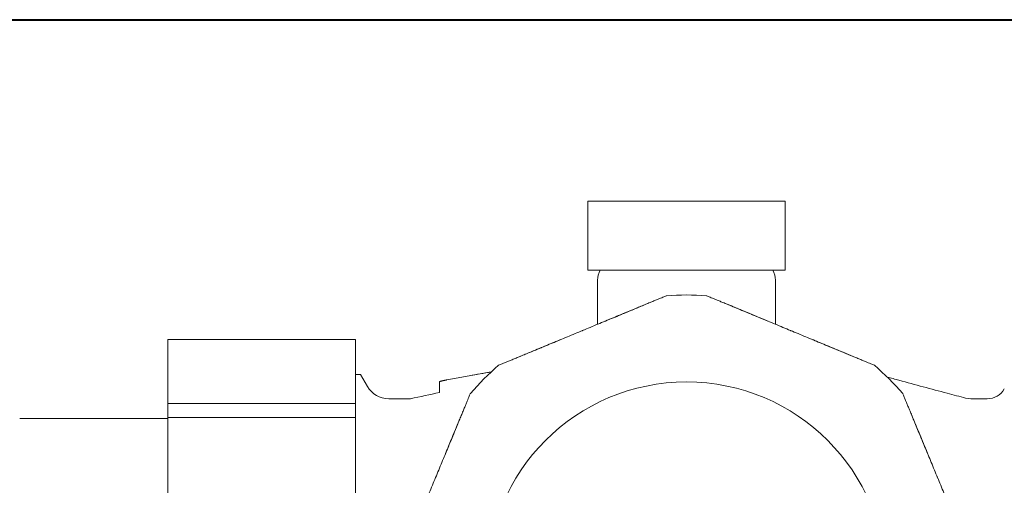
# Model space of a CAD drawing. Header units: millimetres. Extents: x -368 to 1732, y 4913 to 6398.
# Tile 13 of 24: x 889.87 to 899.84, y 5910.79 to 5915.5. Entities that reach past the tile are written whole.
import ezdxf

# ---------------------------------------------------------------- set-up
doc = ezdxf.new("R2010")
doc.units = ezdxf.units.MM
doc.linetypes.add('ACAD_ISO08W100', pattern=[36, 24, -3, 6, -3])
doc.linetypes.add('DASHED', pattern=[0.75, 0.5, -0.25])
for name, color, linetype, lineweight in [('-- CO_rury', 11, 'Continuous', 9), ('_NOŚNE', 73, 'Continuous', 40), ('PRZERYWANA', 50, 'DASHED', 15)]:
    doc.layers.add(name, color=color, linetype=linetype, lineweight=lineweight)

# ---------------------------------------------------------------- blocks, each defined once
blk = doc.blocks.new('-- REDUKTOR SYR 315 DN 25_rz')
at = {"color": 50, "linetype": 'Continuous', "lineweight": 0, "extrusion": (-1.22465e-16, -1, -1.83697e-16)}
for p, q in [((5.85, 2.6038), (5.85, 3.05)), ((7.65, 2.6038), (7.65, 3.05)), ((3.4, 2.095), (3.45, 2.095)), ((3.45, 2.095), (3.5193, 1.975)), ((4.25, 1.9139), (4.25, 2.0239)), ((3.4, 1.8019), (1.5, 1.8019)), ((1.5, 1.8019), (3.4, 1.8019)), ((3.7358, 1.85), (3.9557, 1.85)), ((9.6266, 1.85), (9.7931, 1.85)), ((1.5, 1.65), (0, 1.65)), ((1.5, 1.66), (3.4, 1.66)), ((3.4, 1.66), (1.5, 1.66))]:
    blk.add_line(p, q, dxfattribs=at)
at = {"color": 50, "linetype": 'Continuous', "lineweight": 0}
blk.add_line((9.5741, 1.857), (9.6266, 1.85), dxfattribs=at)
blk.add_lwpolyline([(5.75, 3.85), (7.7494, 3.85), (7.7494, 3.15), (5.75, 3.15)], close=True, dxfattribs=at)
at = {"color": 11, "linetype": 'Continuous', "lineweight": 0}
blk.add_lwpolyline([(1.5, -2.45), (3.4, -2.45), (3.4, 2.45), (1.5, 2.45)], close=True, dxfattribs=at)
blk.add_circle((6.75, 0), 2.02, dxfattribs=at)
at = {"color": 50, "linetype": 'Continuous', "lineweight": 0, "extrusion": (0, 1.83697e-16, -1)}
for centre, radius, start, end in [((-6.05, 3.05), 0.2, 0, 30), ((-7.45, 3.05), 0.2, 150, 180), ((-3.7358, 2.1), 0.25, 270, 329.99998), ((-9.7931, 2.05), 0.2, 210.00003, 270)]:
    blk.add_arc(centre, radius, start, end, dxfattribs=at)
at = {"color": 0, "linetype": 'Continuous', "lineweight": 0, "extrusion": (0, 1.83697e-16, -1)}
for start, end in [(86.00863, 93.99137), (41.00863, 48.99137), (131.00863, 138.99137)]:
    blk.add_arc((-6.75, 0), 2.9, start, end, dxfattribs=at)
at = {"color": 0, "linetype": 'Continuous', "lineweight": 0}
for start, end in [(86.00863, 93.99137), (131.00863, 138.99137), (41.00863, 48.99137)]:
    blk.add_arc((6.75, 0), 2.9, start, end, dxfattribs=at)
for points, knots in [([(6.1843, 2.7423), (6.2027, 2.7499), (6.221, 2.7575), (6.2393, 2.765), (6.2563, 2.7721), (6.2733, 2.7791), (6.2902, 2.7861), (6.3059, 2.7926), (6.3215, 2.7991), (6.337, 2.8055), (6.3515, 2.8115), (6.3658, 2.8174), (6.38, 2.8233), (6.3932, 2.8288), (6.4063, 2.8342), (6.4192, 2.8395), (6.431, 2.8444), (6.4426, 2.8493), (6.4541, 2.854), (6.4646, 2.8583), (6.4748, 2.8626), (6.4848, 2.8667), (6.4938, 2.8704), (6.5025, 2.8741), (6.5106, 2.8774), (6.5179, 2.8804), (6.5247, 2.8833), (6.5306, 2.8857), (6.536, 2.8879), (6.5406, 2.8899), (6.5437, 2.8911), (6.5466, 2.8923), (6.5482, 2.893), (6.5481, 2.893)], [-1, -1, -1, -1, -0.868284, -0.868284, -0.868284, -0.745861, -0.745861, -0.745861, -0.632252, -0.632252, -0.632252, -0.526816, -0.526816, -0.526816, -0.429245, -0.429245, -0.429245, -0.339815, -0.339815, -0.339815, -0.257709, -0.257709, -0.257709, -0.183005, -0.183005, -0.183005, -0.11604, -0.11604, -0.11604, -0.054827, -0.054827, -0.054827, 0, 0, 0, 0]), ([(6.9519, 2.893), (6.9518, 2.893), (6.9534, 2.8923), (6.9561, 2.8912), (6.9592, 2.8899), (6.9637, 2.8881), (6.9689, 2.8859), (6.9746, 2.8835), (6.9812, 2.8808), (6.9883, 2.8779), (6.9962, 2.8746), (7.0047, 2.8711), (7.0136, 2.8674), (7.0234, 2.8633), (7.0335, 2.8591), (7.0439, 2.8548), (7.0553, 2.8501), (7.067, 2.8453), (7.0788, 2.8404), (7.0918, 2.835), (7.1049, 2.8296), (7.1182, 2.8241), (7.1327, 2.8181), (7.1472, 2.812), (7.1619, 2.806), (7.1777, 2.7994), (7.1936, 2.7928), (7.2095, 2.7862), (7.2447, 2.7717), (7.2802, 2.757), (7.3157, 2.7423)], [-1, -1, -1, -1, -0.945875, -0.945875, -0.945875, -0.885893, -0.885893, -0.885893, -0.820363, -0.820363, -0.820363, -0.746915, -0.746915, -0.746915, -0.665457, -0.665457, -0.665457, -0.575964, -0.575964, -0.575964, -0.477511, -0.477511, -0.477511, -0.370445, -0.370445, -0.370445, -0.254909, -0.254909, -0.254909, 0, 0, 0, 0]), ([(6.3301, 2.8027), (6.2933, 2.7874), (6.2562, 2.7721), (6.219, 2.7567), (6.1853, 2.7427), (6.1515, 2.7287), (6.1175, 2.7146), (6.0984, 2.7067), (6.0792, 2.6987), (6.06, 2.6908), (6.0147, 2.672), (5.9692, 2.6532), (5.9236, 2.6343)], [-0.7382864, -0.7382864, -0.7382864, -0.7382864, -0.6067752, -0.6067752, -0.6067752, -0.4875061, -0.4875061, -0.4875061, -0.4202885, -0.4202885, -0.4202885, -0.261513, -0.261513, -0.261513, -0.261513]), ([(6.5306, 2.8857), (6.5247, 2.8833), (6.5179, 2.8804), (6.5106, 2.8774), (6.5025, 2.8741), (6.4938, 2.8704), (6.4848, 2.8667), (6.4748, 2.8626), (6.4646, 2.8583), (6.4541, 2.854), (6.4426, 2.8493), (6.431, 2.8444), (6.4192, 2.8395), (6.4063, 2.8342), (6.3932, 2.8288), (6.38, 2.8233), (6.3658, 2.8174), (6.3515, 2.8115), (6.337, 2.8055), (6.3215, 2.7991), (6.3059, 2.7926), (6.2902, 2.7861), (6.2733, 2.7791), (6.2563, 2.7721), (6.2393, 2.765)], [0.1160398, 0.1160398, 0.1160398, 0.1160398, 0.183005, 0.183005, 0.183005, 0.2577088, 0.2577088, 0.2577088, 0.3398147, 0.3398147, 0.3398147, 0.429245, 0.429245, 0.429245, 0.5268159, 0.5268159, 0.5268159, 0.6322519, 0.6322519, 0.6322519, 0.7458609, 0.7458609, 0.7458609, 0.8682845, 0.8682845, 0.8682845, 0.8682845]), ([(7.2609, 2.765), (7.2437, 2.7721), (7.2266, 2.7792), (7.2095, 2.7862), (7.1936, 2.7928), (7.1777, 2.7994), (7.1619, 2.806), (7.1472, 2.812), (7.1327, 2.8181), (7.1182, 2.8241), (7.1049, 2.8296), (7.0918, 2.835), (7.0788, 2.8404), (7.067, 2.8453), (7.0553, 2.8501), (7.0439, 2.8548), (7.0335, 2.8591), (7.0234, 2.8633), (7.0136, 2.8674), (7.0047, 2.8711), (6.9962, 2.8746), (6.9883, 2.8779), (6.9812, 2.8808), (6.9746, 2.8836), (6.9689, 2.8859)], [0.1312463, 0.1312463, 0.1312463, 0.1312463, 0.254909, 0.254909, 0.254909, 0.3704448, 0.3704448, 0.3704448, 0.4775111, 0.4775111, 0.4775111, 0.5759643, 0.5759643, 0.5759643, 0.6654572, 0.6654572, 0.6654572, 0.7469151, 0.7469151, 0.7469151, 0.8203631, 0.8203631, 0.8203631, 0.885893, 0.885893, 0.885893, 0.885893]), ([(7.5764, 2.6343), (7.5692, 2.6373), (7.562, 2.6403), (7.5547, 2.6432), (7.5023, 2.665), (7.4499, 2.6867), (7.3979, 2.7082), (7.3927, 2.7104), (7.3876, 2.7125), (7.3825, 2.7146), (7.3341, 2.7347), (7.2859, 2.7546), (7.2379, 2.7745), (7.2152, 2.7839), (7.1925, 2.7933), (7.1699, 2.8027)], [-0.7384825, -0.7384825, -0.7384825, -0.7384825, -0.7133335, -0.7133335, -0.7133335, -0.5305373, -0.5305373, -0.5305373, -0.5125093, -0.5125093, -0.5125093, -0.342423, -0.342423, -0.342423, -0.2617183, -0.2617183, -0.2617183, -0.2617183]), ([(5.2109, 2.3391), (5.2442, 2.3528), (5.2776, 2.3666), (5.311, 2.3805), (5.3628, 2.402), (5.4148, 2.4235), (5.4667, 2.445), (5.5181, 2.4663), (5.5695, 2.4876), (5.6208, 2.5089), (5.6464, 2.5195), (5.672, 2.5301), (5.6976, 2.5407), (5.7232, 2.5513), (5.7488, 2.5619), (5.7744, 2.5725), (5.8258, 2.5938), (5.8772, 2.615), (5.9285, 2.6363), (5.9805, 2.6578), (6.0324, 2.6793), (6.0843, 2.7008), (6.1177, 2.7146), (6.151, 2.7284), (6.1843, 2.7423)], [0, 0, 0, 0, 0.103047, 0.103047, 0.103047, 0.26317, 0.26317, 0.26317, 0.421275, 0.421275, 0.421275, 0.500002, 0.500002, 0.500002, 0.578725, 0.578725, 0.578725, 0.73683, 0.73683, 0.73683, 0.896953, 0.896953, 0.896953, 1, 1, 1, 1]), ([(7.3157, 2.7423), (7.349, 2.7284), (7.3823, 2.7146), (7.4157, 2.7008), (7.4676, 2.6793), (7.5195, 2.6578), (7.5715, 2.6363), (7.6228, 2.615), (7.6742, 2.5938), (7.7256, 2.5725), (7.7512, 2.5619), (7.7768, 2.5513), (7.8024, 2.5407), (7.828, 2.5301), (7.8536, 2.5195), (7.8792, 2.5089), (7.9305, 2.4876), (7.9819, 2.4663), (8.0333, 2.445), (8.0852, 2.4235), (8.1372, 2.402), (8.189, 2.3805), (8.2224, 2.3666), (8.2558, 2.3528), (8.2891, 2.3391)], [0, 0, 0, 0, 0.103047, 0.103047, 0.103047, 0.26317, 0.26317, 0.26317, 0.421275, 0.421275, 0.421275, 0.500002, 0.500002, 0.500002, 0.578725, 0.578725, 0.578725, 0.73683, 0.73683, 0.73683, 0.896953, 0.896953, 0.896953, 1, 1, 1, 1]), ([(5.4716, 2.447), (5.4609, 2.4426), (5.4502, 2.4382), (5.4396, 2.4338), (5.3871, 2.412), (5.3347, 2.3903), (5.2826, 2.3687), (5.2809, 2.3681), (5.2793, 2.3674), (5.2777, 2.3667), (5.2257, 2.3452), (5.1739, 2.3237), (5.1224, 2.3024), (5.1032, 2.2945), (5.0841, 2.2865), (5.065, 2.2786)], [-0.7384085, -0.7384085, -0.7384085, -0.7384085, -0.7012683, -0.7012683, -0.7012683, -0.5181859, -0.5181859, -0.5181859, -0.5125093, -0.5125093, -0.5125093, -0.3296419, -0.3296419, -0.3296419, -0.2616124, -0.2616124, -0.2616124, -0.2616124]), ([(8.4348, 2.2787), (8.4015, 2.2925), (8.3681, 2.3064), (8.3345, 2.3202), (8.2973, 2.3357), (8.2599, 2.3512), (8.2223, 2.3667), (8.2067, 2.3732), (8.191, 2.3797), (8.1753, 2.3862), (8.1265, 2.4064), (8.0775, 2.4267), (8.0283, 2.4471)], [-0.7381504, -0.7381504, -0.7381504, -0.7381504, -0.6194285, -0.6194285, -0.6194285, -0.4875061, -0.4875061, -0.4875061, -0.4325488, -0.4325488, -0.4325488, -0.2614583, -0.2614583, -0.2614583, -0.2614583]), ([(4.8471, 2.1884), (4.8471, 2.1883), (4.8486, 2.189), (4.8514, 2.1901), (4.8544, 2.1914), (4.8589, 2.1933), (4.8641, 2.1954), (4.8698, 2.1978), (4.8764, 2.2005), (4.8835, 2.2035), (4.8915, 2.2068), (4.9, 2.2103), (4.9088, 2.2139), (4.9186, 2.218), (4.9288, 2.2222), (4.9391, 2.2265), (4.9506, 2.2312), (4.9622, 2.2361), (4.974, 2.2409), (4.987, 2.2463), (5.0002, 2.2518), (5.0135, 2.2573), (5.0279, 2.2633), (5.0425, 2.2693), (5.0571, 2.2754), (5.0729, 2.2819), (5.0888, 2.2885), (5.1048, 2.2951), (5.1399, 2.3097), (5.1754, 2.3244), (5.2109, 2.3391)], [-1, -1, -1, -1, -0.945875, -0.945875, -0.945875, -0.885893, -0.885893, -0.885893, -0.820363, -0.820363, -0.820363, -0.746915, -0.746915, -0.746915, -0.665457, -0.665457, -0.665457, -0.575964, -0.575964, -0.575964, -0.477511, -0.477511, -0.477511, -0.370445, -0.370445, -0.370445, -0.254909, -0.254909, -0.254909, 0, 0, 0, 0]), ([(5.1561, 2.3164), (5.139, 2.3093), (5.1218, 2.3022), (5.1048, 2.2951), (5.0888, 2.2885), (5.0729, 2.2819), (5.0571, 2.2754), (5.0425, 2.2693), (5.0279, 2.2633), (5.0135, 2.2573), (5.0002, 2.2518), (4.987, 2.2463), (4.974, 2.2409), (4.9622, 2.2361), (4.9506, 2.2312), (4.9391, 2.2265), (4.9288, 2.2222), (4.9186, 2.218), (4.9088, 2.2139), (4.9, 2.2103), (4.8915, 2.2067), (4.8835, 2.2035), (4.8764, 2.2005), (4.8698, 2.1978), (4.8641, 2.1954)], [0.1312463, 0.1312463, 0.1312463, 0.1312463, 0.254909, 0.254909, 0.254909, 0.3704448, 0.3704448, 0.3704448, 0.4775111, 0.4775111, 0.4775111, 0.5759643, 0.5759643, 0.5759643, 0.6654572, 0.6654572, 0.6654572, 0.7469151, 0.7469151, 0.7469151, 0.8203631, 0.8203631, 0.8203631, 0.885893, 0.885893, 0.885893, 0.885893]), ([(8.2891, 2.3391), (8.3245, 2.3244), (8.3598, 2.3098), (8.3949, 2.2952), (8.4106, 2.2887), (8.4262, 2.2823), (8.4418, 2.2758), (8.4562, 2.2698), (8.4706, 2.2639), (8.4848, 2.258), (8.498, 2.2526), (8.511, 2.2471), (8.5239, 2.2418), (8.5357, 2.2369), (8.5474, 2.2321), (8.5588, 2.2273), (8.5693, 2.223), (8.5796, 2.2187), (8.5895, 2.2146), (8.5985, 2.2109), (8.6072, 2.2073), (8.6154, 2.2039), (8.6227, 2.2009), (8.6295, 2.1981), (8.6354, 2.1956), (8.6408, 2.1934), (8.6454, 2.1915), (8.6485, 2.1902), (8.6513, 2.189), (8.6529, 2.1883), (8.6529, 2.1884)], [-1, -1, -1, -1, -0.745861, -0.745861, -0.745861, -0.632252, -0.632252, -0.632252, -0.526816, -0.526816, -0.526816, -0.429245, -0.429245, -0.429245, -0.339815, -0.339815, -0.339815, -0.257709, -0.257709, -0.257709, -0.183005, -0.183005, -0.183005, -0.11604, -0.11604, -0.11604, -0.054827, -0.054827, -0.054827, 0, 0, 0, 0]), ([(8.6354, 2.1956), (8.6295, 2.1981), (8.6227, 2.2009), (8.6154, 2.2039), (8.6072, 2.2073), (8.5985, 2.2109), (8.5895, 2.2146), (8.5796, 2.2187), (8.5693, 2.223), (8.5588, 2.2273), (8.5474, 2.2321), (8.5357, 2.2369), (8.5239, 2.2418), (8.511, 2.2471), (8.498, 2.2526), (8.4848, 2.258), (8.4706, 2.2639), (8.4562, 2.2698), (8.4418, 2.2758), (8.4262, 2.2823), (8.4106, 2.2887), (8.3949, 2.2952), (8.378, 2.3022), (8.3611, 2.3093), (8.3441, 2.3163)], [0.1160398, 0.1160398, 0.1160398, 0.1160398, 0.183005, 0.183005, 0.183005, 0.2577088, 0.2577088, 0.2577088, 0.3398147, 0.3398147, 0.3398147, 0.429245, 0.429245, 0.429245, 0.5268159, 0.5268159, 0.5268159, 0.6322519, 0.6322519, 0.6322519, 0.7458609, 0.7458609, 0.7458609, 0.8682845, 0.8682845, 0.8682845, 0.8682845]), ([(4.4109, 1.5391), (4.4256, 1.5745), (4.4402, 1.6098), (4.4548, 1.6449), (4.4613, 1.6606), (4.4677, 1.6762), (4.4742, 1.6918), (4.4802, 1.7062), (4.4861, 1.7206), (4.492, 1.7348), (4.4974, 1.748), (4.5029, 1.761), (4.5082, 1.7739), (4.5131, 1.7857), (4.5179, 1.7974), (4.5227, 1.8088), (4.527, 1.8193), (4.5313, 1.8296), (4.5354, 1.8395), (4.5391, 1.8485), (4.5427, 1.8572), (4.5461, 1.8654), (4.5491, 1.8727), (4.5519, 1.8795), (4.5544, 1.8854), (4.5566, 1.8908), (4.5585, 1.8954), (4.5598, 1.8985), (4.561, 1.9013), (4.5617, 1.9029), (4.5616, 1.9029)], [-1, -1, -1, -1, -0.745861, -0.745861, -0.745861, -0.632252, -0.632252, -0.632252, -0.526816, -0.526816, -0.526816, -0.429245, -0.429245, -0.429245, -0.339815, -0.339815, -0.339815, -0.257709, -0.257709, -0.257709, -0.183005, -0.183005, -0.183005, -0.11604, -0.11604, -0.11604, -0.054827, -0.054827, -0.054827, 0, 0, 0, 0]), ([(8.9384, 1.9029), (8.9383, 1.9029), (8.939, 1.9014), (8.9401, 1.8986), (8.9414, 1.8956), (8.9433, 1.8911), (8.9454, 1.8859), (8.9478, 1.8802), (8.9505, 1.8736), (8.9535, 1.8665), (8.9568, 1.8585), (8.9603, 1.85), (8.9639, 1.8412), (8.968, 1.8314), (8.9722, 1.8212), (8.9765, 1.8109), (8.9812, 1.7994), (8.9861, 1.7878), (8.9909, 1.776), (8.9963, 1.763), (9.0018, 1.7498), (9.0073, 1.7365), (9.0133, 1.7221), (9.0193, 1.7075), (9.0254, 1.6929), (9.0319, 1.6771), (9.0385, 1.6612), (9.0451, 1.6452), (9.0597, 1.6101), (9.0744, 1.5746), (9.0891, 1.5391)], [-1, -1, -1, -1, -0.945875, -0.945875, -0.945875, -0.885893, -0.885893, -0.885893, -0.820363, -0.820363, -0.820363, -0.746915, -0.746915, -0.746915, -0.665457, -0.665457, -0.665457, -0.575964, -0.575964, -0.575964, -0.477511, -0.477511, -0.477511, -0.370445, -0.370445, -0.370445, -0.254909, -0.254909, -0.254909, 0, 0, 0, 0]), ([(4.5544, 1.8854), (4.5519, 1.8795), (4.5491, 1.8727), (4.5461, 1.8654), (4.5427, 1.8572), (4.5391, 1.8485), (4.5354, 1.8395), (4.5313, 1.8296), (4.527, 1.8193), (4.5227, 1.8088), (4.5179, 1.7974), (4.5131, 1.7857), (4.5082, 1.7739), (4.5029, 1.761), (4.4974, 1.748), (4.492, 1.7348), (4.4861, 1.7206), (4.4802, 1.7062), (4.4742, 1.6918), (4.4677, 1.6762), (4.4613, 1.6606), (4.4548, 1.6449), (4.4478, 1.628), (4.4407, 1.6111), (4.4337, 1.5941)], [0.1160398, 0.1160398, 0.1160398, 0.1160398, 0.183005, 0.183005, 0.183005, 0.2577088, 0.2577088, 0.2577088, 0.3398147, 0.3398147, 0.3398147, 0.429245, 0.429245, 0.429245, 0.5268159, 0.5268159, 0.5268159, 0.6322519, 0.6322519, 0.6322519, 0.7458609, 0.7458609, 0.7458609, 0.8682845, 0.8682845, 0.8682845, 0.8682845]), ([(9.0664, 1.5939), (9.0593, 1.611), (9.0522, 1.6282), (9.0451, 1.6452), (9.0385, 1.6612), (9.0319, 1.6771), (9.0254, 1.6929), (9.0193, 1.7075), (9.0133, 1.7221), (9.0073, 1.7365), (9.0018, 1.7498), (8.9963, 1.763), (8.9909, 1.776), (8.9861, 1.7878), (8.9812, 1.7994), (8.9765, 1.8109), (8.9722, 1.8212), (8.968, 1.8314), (8.9639, 1.8412), (8.9616, 1.8469), (8.9593, 1.8524), (8.9571, 1.8578)], [0.1312463, 0.1312463, 0.1312463, 0.1312463, 0.254909, 0.254909, 0.254909, 0.3704448, 0.3704448, 0.3704448, 0.4775111, 0.4775111, 0.4775111, 0.5759643, 0.5759643, 0.5759643, 0.6654572, 0.6654572, 0.6654572, 0.7469151, 0.7469151, 0.7469151, 0.7942236, 0.7942236, 0.7942236, 0.7942236]), ([(4.4714, 1.6851), (4.4546, 1.6446), (4.4378, 1.6039), (4.4209, 1.5631), (4.4084, 1.5329), (4.3958, 1.5027), (4.3833, 1.4723), (4.3739, 1.4497), (4.3645, 1.427), (4.3551, 1.4043), (4.3378, 1.3625), (4.3204, 1.3205), (4.303, 1.2784)], [-0.7384632, -0.7384632, -0.7384632, -0.7384632, -0.5941522, -0.5941522, -0.5941522, -0.4875061, -0.4875061, -0.4875061, -0.4080493, -0.4080493, -0.4080493, -0.2615862, -0.2615862, -0.2615862, -0.2615862]), ([(9.1971, 1.2783), (9.1955, 1.2821), (9.194, 1.2859), (9.1924, 1.2896), (9.1707, 1.3421), (9.149, 1.3943), (9.1275, 1.4464), (9.1239, 1.455), (9.1203, 1.4637), (9.1167, 1.4723), (9.0982, 1.5171), (9.0797, 1.5617), (9.0613, 1.606), (9.0504, 1.6324), (9.0395, 1.6587), (9.0287, 1.6849)], [-0.7385417, -0.7385417, -0.7385417, -0.7385417, -0.7253847, -0.7253847, -0.7253847, -0.5428648, -0.5428648, -0.5428648, -0.5125094, -0.5125094, -0.5125094, -0.3551712, -0.3551712, -0.3551712, -0.2617665, -0.2617665, -0.2617665, -0.2617665]), ([(4.0077, 0.5657), (4.0216, 0.599), (4.0354, 0.6323), (4.0492, 0.6657), (4.0707, 0.7176), (4.0922, 0.7695), (4.1137, 0.8215), (4.135, 0.8728), (4.1562, 0.9242), (4.1775, 0.9756), (4.1881, 1.0012), (4.1987, 1.0268), (4.2093, 1.0524), (4.2199, 1.078), (4.2305, 1.1036), (4.2411, 1.1292), (4.2624, 1.1805), (4.2837, 1.2319), (4.305, 1.2833), (4.3265, 1.3352), (4.348, 1.3872), (4.3695, 1.439), (4.3834, 1.4724), (4.3972, 1.5058), (4.4109, 1.5391)], [0, 0, 0, 0, 0.103047, 0.103047, 0.103047, 0.26317, 0.26317, 0.26317, 0.421275, 0.421275, 0.421275, 0.500002, 0.500002, 0.500002, 0.578725, 0.578725, 0.578725, 0.73683, 0.73683, 0.73683, 0.896953, 0.896953, 0.896953, 1, 1, 1, 1]), ([(9.0891, 1.5391), (9.1028, 1.5058), (9.1166, 1.4724), (9.1305, 1.439), (9.152, 1.3872), (9.1735, 1.3352), (9.195, 1.2833), (9.2163, 1.2319), (9.2376, 1.1805), (9.2589, 1.1292), (9.2695, 1.1036), (9.2801, 1.078), (9.2907, 1.0524), (9.3013, 1.0268), (9.3119, 1.0012), (9.3225, 0.9756), (9.3438, 0.9242), (9.365, 0.8728), (9.3863, 0.8215), (9.4078, 0.7695), (9.4293, 0.7176), (9.4508, 0.6657), (9.4646, 0.6323), (9.4784, 0.599), (9.4923, 0.5657)], [0, 0, 0, 0, 0.103047, 0.103047, 0.103047, 0.26317, 0.26317, 0.26317, 0.421275, 0.421275, 0.421275, 0.500002, 0.500002, 0.500002, 0.578725, 0.578725, 0.578725, 0.73683, 0.73683, 0.73683, 0.896953, 0.896953, 0.896953, 1, 1, 1, 1]), ([(9.2941, 1.044), (9.293, 1.0468), (9.2918, 1.0496), (9.2907, 1.0524), (9.2895, 1.0552), (9.2883, 1.058), (9.2872, 1.0608)], [-0.50861606, -0.50861606, -0.50861606, -0.50861606, -0.50000207, -0.50000207, -0.50000207, -0.49138927, -0.49138927, -0.49138927, -0.49138927])]:
    blk.add_open_spline(points, degree=3, knots=knots, dxfattribs=at)
for points in [[(6.5481, 2.893), (6.5481, 2.893), (6.5465, 2.8923), (6.5437, 2.8911)], [(6.5481, 2.893), (6.547, 2.8925), (6.5458, 2.892), (6.5447, 2.8915)], [(6.9561, 2.8912), (6.9535, 2.8923), (6.9519, 2.8929), (6.9519, 2.893)], [(6.9552, 2.8916), (6.9541, 2.892), (6.953, 2.8925), (6.9519, 2.893)], [(6.1843, 2.7423), (6.1034, 2.7087), (6.0222, 2.6751), (5.9409, 2.6414)], [(7.5591, 2.6414), (7.4778, 2.6751), (7.3966, 2.7087), (7.3157, 2.7423)], [(5.4543, 2.4399), (5.373, 2.4062), (5.2919, 2.3726), (5.2109, 2.3391)], [(8.9401, 1.8986), (8.939, 1.9013), (8.9384, 1.9029), (8.9384, 1.9029)], [(8.9398, 1.8995), (8.9393, 1.9006), (8.9388, 1.9018), (8.9384, 1.9029)], [(8.9535, 1.8665), (8.9505, 1.8736), (8.9478, 1.8802), (8.9454, 1.8859)], [(4.4109, 1.5391), (4.3774, 1.4581), (4.3438, 1.377), (4.3101, 1.2957)], [(9.1899, 1.2957), (9.1562, 1.377), (9.1226, 1.4581), (9.0891, 1.5391)], [(4.2128, 1.0608), (4.2117, 1.058), (4.2105, 1.0552), (4.2093, 1.0524)]]:
    blk.add_open_spline(points, degree=3, dxfattribs=at)
at = {"color": 50, "linetype": 'Continuous', "lineweight": 0}
for points, knots in [([(5.706, 2.5441), (5.7032, 2.543), (5.7004, 2.5418), (5.6976, 2.5407), (5.6948, 2.5395), (5.692, 2.5383), (5.6892, 2.5372)], [-0.50861607, -0.50861607, -0.50861607, -0.50861607, -0.50000207, -0.50000207, -0.50000207, -0.49138926, -0.49138926, -0.49138926, -0.49138926]), ([(4.325, 2.0411), (4.3225, 2.0406), (4.3198, 2.0401), (4.3171, 2.0395), (4.3144, 2.039), (4.3115, 2.0384), (4.3087, 2.0378), (4.3058, 2.0372), (4.3029, 2.0366), (4.3, 2.036), (4.2971, 2.0354), (4.2942, 2.0347), (4.2913, 2.0341), (4.2885, 2.0335), (4.2856, 2.0329), (4.2829, 2.0323), (4.2802, 2.0317), (4.2775, 2.0311), (4.275, 2.0306), (4.2725, 2.03), (4.2701, 2.0295), (4.2679, 2.0289), (4.2656, 2.0284), (4.2636, 2.0279), (4.2617, 2.0275), (4.2598, 2.027), (4.2582, 2.0266), (4.2567, 2.0262), (4.2552, 2.0259), (4.254, 2.0255), (4.253, 2.0252), (4.252, 2.0249), (4.2513, 2.0246), (4.2508, 2.0244), (4.2503, 2.0242), (4.25, 2.0241), (4.25, 2.0239)], [-1, -1, -1, -1, -0.916511, -0.916511, -0.916511, -0.832761, -0.832761, -0.832761, -0.748854, -0.748854, -0.748854, -0.664893, -0.664893, -0.664893, -0.580981, -0.580981, -0.580981, -0.497211, -0.497211, -0.497211, -0.413665, -0.413665, -0.413665, -0.330389, -0.330389, -0.330389, -0.247413, -0.247413, -0.247413, -0.164712, -0.164712, -0.164712, -0.082252, -0.082252, -0.082252, 0, 0, 0, 0]), ([(4.25, 2.0239), (4.25, 2.0242), (4.251, 2.0246), (4.253, 2.0252), (4.255, 2.0258), (4.2579, 2.0266), (4.2616, 2.0275)], [0, 0, 0, 0, 0.1637015, 0.1637015, 0.1637015, 0.3293196, 0.3293196, 0.3293196, 0.3293196]), ([(4.2662, 2.0286), (4.2688, 2.0292), (4.2718, 2.0298), (4.2749, 2.0305), (4.2785, 2.0314), (4.2824, 2.0322), (4.2864, 2.0331)], [0.3921759, 0.3921759, 0.3921759, 0.3921759, 0.4960123, 0.4960123, 0.4960123, 0.6165991, 0.6165991, 0.6165991, 0.6165991]), ([(4.2912, 2.0341), (4.297, 2.0353), (4.3029, 2.0366), (4.3086, 2.0378), (4.3144, 2.039), (4.3199, 2.0401), (4.325, 2.0411)], [0.6638603, 0.6638603, 0.6638603, 0.6638603, 0.8323763, 0.8323763, 0.8323763, 1, 1, 1, 1]), ([(8.7812, 2.0699), (8.8208, 2.0591), (8.8604, 2.0483), (8.9, 2.0375), (8.9, 2.0375), (8.9, 2.0375), (8.9, 2.0375), (9.0636, 1.9928), (9.2287, 1.9482), (9.4522, 1.8892), (9.5178, 1.8722), (9.5741, 1.857)], [-1.232939, -1.232939, -1.232939, -1.232939, -0.000347, -0.000347, -0.000347, 0, 0, 0, 5.091691, 5.091691, 7.182287, 7.182287, 7.182287, 7.182287])]:
    blk.add_open_spline(points, degree=3, knots=knots, dxfattribs=at)
for points in [[(7.8108, 2.5372), (7.808, 2.5383), (7.8052, 2.5395), (7.8024, 2.5407)], [(8.2891, 2.3391), (8.2081, 2.3726), (8.127, 2.4062), (8.0457, 2.4399)], [(4.325, 2.0411), (4.4737, 2.0707), (4.6229, 2.0964), (4.7723, 2.121)], [(4.7723, 2.121), (4.6983, 2.1088), (4.6244, 2.0963), (4.5506, 2.0832)], [(4.8514, 2.1901), (4.8487, 2.189), (4.8471, 2.1884), (4.8471, 2.1884)], [(4.8505, 2.1898), (4.8493, 2.1893), (4.8482, 2.1888), (4.8471, 2.1884)], [(8.6529, 2.1884), (8.6529, 2.1884), (8.6513, 2.189), (8.6485, 2.1902)], [(8.6529, 2.1884), (8.6518, 2.1888), (8.6506, 2.1893), (8.6494, 2.1898)], [(3.9557, 1.85), (4.0538, 1.8714), (4.1519, 1.8927), (4.25, 1.9139)]]:
    blk.add_open_spline(points, degree=3, dxfattribs=at)
blk = doc.blocks.new('*U669')
blk.add_blockref('-- REDUKTOR SYR 315 DN 25_rz', (2.9, -52.1366))

msp = doc.modelspace()

# ---------------------------------------------------------------- linework, layer by layer
at = {"layer": '_NOŚNE'}
msp.add_line((796.8963, 5915.4985), (1205.1346, 5915.4985), dxfattribs=at)
at = {"layer": 'PRZERYWANA', "ltscale": 50}
msp.add_arc((1001.234, 6233.3018), 377.5902, 237.316027, 302.683973, dxfattribs=at)

# ---------------------------------------------------------------- block references
at = {"layer": '-- CO_rury', "linetype": 'ACAD_ISO08W100', "ltscale": 20}
msp.add_blockref('*U669', (886.9737, 5961.9501), dxfattribs=at)

doc.saveas('drawing.dxf')
